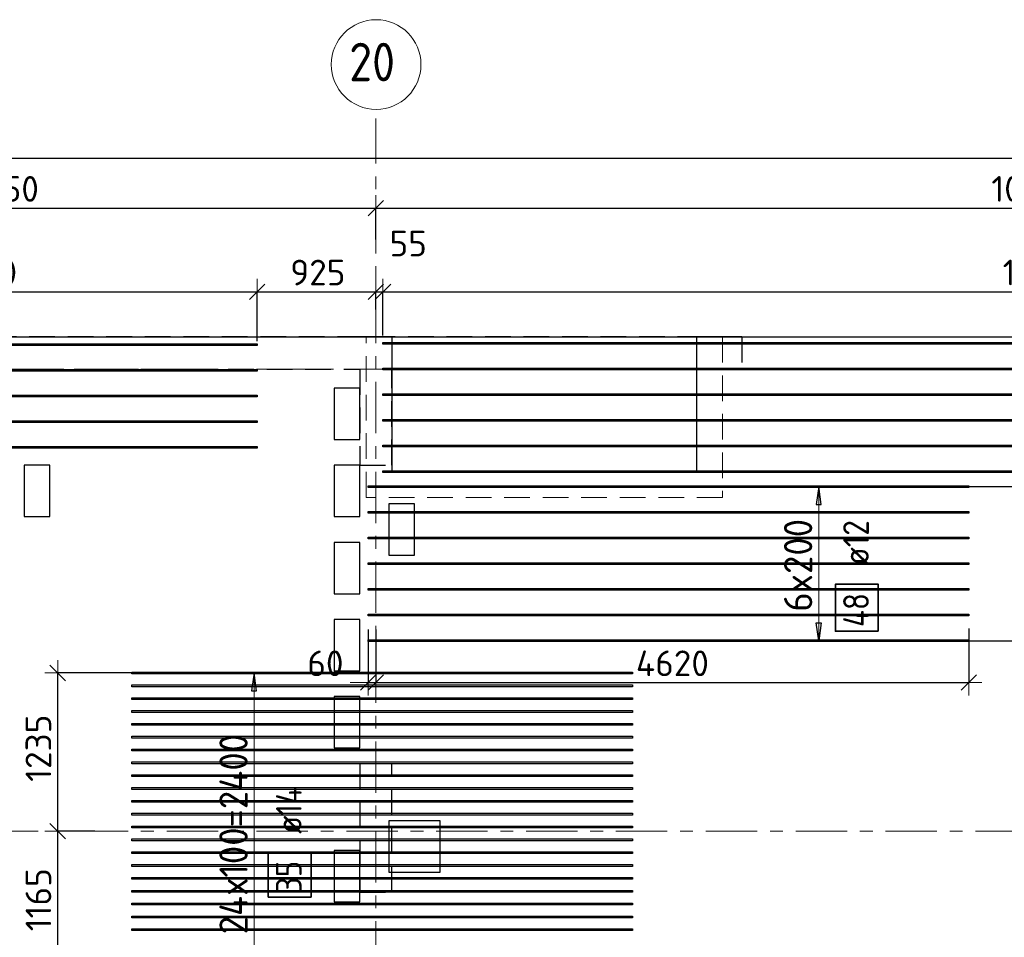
# Model space of a CAD drawing. Header units: metres. Extents: x -38 to 100, y -15 to 19.
# Tile 32 of 63: x 48.73 to 56.4, y 11.97 to 19.12. Entities that reach past the tile are written whole.
import ezdxf

# ---------------------------------------------------------------- set-up
doc = ezdxf.new("R2010")
doc.units = ezdxf.units.M
doc.header["$PDMODE"] = 65
for name, pattern in [('______11', [0.5, 0.4, -0.05, 0, -0.05]), ('______2', [0.27, 0.2, -0.07]), ('______5', [1.1, 0.8, -0.1, 0.1, -0.1])]:
    doc.linetypes.add(name, pattern=pattern)
for name, color, linetype, lineweight in [('XR$2$Осевая линия (1)', 7, '______5', 13), ('XR$2$Размерная линия (1)', 7, 'Continuous', 13), ('XR$3$Перекрытие (1)', 7, 'Continuous', 35), ('XR$3$Перекрытие (2)', 7, 'Continuous', 35), ('XR$3$Размерная линия (1)', 7, 'Continuous', 13), ('XR$5$Стена (1)', 7, 'Continuous', 35)]:
    doc.layers.add(name, color=color, linetype=linetype, lineweight=lineweight)
doc.layers.add('XR$3$Арм.стержн.Доп. Арм верхн.зоны Х', color=7, linetype='Continuous', lineweight=35, true_color=0x8c8cff)
doc.styles.add('ISOCPEUR', font='txt')
doc.dimstyles.new('DIMSTYLE_3', dxfattribs={"dimtxt": 0.2, "dimasz": 0.2, "dimexe": 0, "dimexo": 0, "dimgap": 0.1, "dimtad": 2, "dimdec": 0, "dimlfac": 1000, "dimrnd": 5, "dimzin": 12, "dimdsep": 46, "dimtxsty": 'ISOCPEUR', "dimblk1": 'ALL_ML_STRICH', "dimblk2": 'ALL_ML_STRICH', "dimsah": 1, "dimcen": 0, "dimclrd": 7, "dimclre": 256, "dimclrt": 7, "dimadec": 0, "dimazin": 0, "dimtfac": 1, "dimtdec": 0, "dimtix": 1, "dimtmove": 2, "dimatfit": 3, "dimfxl": 0, "dimtzin": 0, "dimlwd": 0, "dimlwe": -3, "dimarcsym": 0})
doc.dimstyles.new('DIMSTYLE_6', dxfattribs={"dimtxt": 0.2, "dimasz": 0.2, "dimexe": 0, "dimexo": 0, "dimgap": 0.1, "dimtad": 2, "dimdec": 0, "dimlfac": 1000, "dimrnd": 5, "dimzin": 12, "dimdsep": 46, "dimtxsty": 'ISOCPEUR', "dimblk1": 'ALL_ML_STRICH', "dimblk2": 'ALL_ML_STRICH', "dimsah": 1, "dimcen": 0, "dimclrd": 7, "dimclre": 256, "dimclrt": 7, "dimadec": 0, "dimazin": 0, "dimtfac": 1, "dimtdec": 0, "dimtix": 1, "dimtmove": 2, "dimatfit": 3, "dimfxl": 0, "dimtvp": 1.2, "dimtzin": 0, "dimlwd": 0, "dimlwe": -3, "dimarcsym": 0})
doc.dimstyles.new('DIMSTYLE_7', dxfattribs={"dimtxt": 0.2, "dimasz": 0.2, "dimexe": 0, "dimexo": 0, "dimgap": 0.1, "dimtad": 0, "dimdec": 0, "dimlfac": 1000, "dimrnd": 5, "dimzin": 12, "dimdsep": 46, "dimtxsty": 'ISOCPEUR', "dimblk1": 'ALL_ML_STRICH', "dimblk2": 'ALL_ML_STRICH', "dimsah": 1, "dimcen": 0, "dimclrd": 7, "dimclre": 256, "dimclrt": 7, "dimadec": 0, "dimazin": 0, "dimtfac": 1, "dimtdec": 0, "dimtix": 1, "dimtmove": 2, "dimatfit": 3, "dimfxl": 0, "dimtvp": 1.2, "dimtzin": 0, "dimlwd": 0, "dimlwe": -3, "dimarcsym": 0})

# ---------------------------------------------------------------- blocks, each defined once
blk = doc.blocks.new('ALL_ML_STRICH')
at = {"color": 0, "linetype": 'ByBlock', "lineweight": -2}
for p, q in [((0, -0.5), (0, 0.5)), ((-1, 0), (0.5, 0)), ((-0.3, -0.3), (0.3, 0.3))]:
    blk.add_line(p, q, dxfattribs=at)
blk = doc.blocks.new('*D19')
at = {"layer": 'DEFPOINTS', "color": 7, "linetype": 'Continuous', "lineweight": 13, "transparency": 33554687}
for p in [(0.5, 18.0429), (0.5, 17.9468), (61.6, 17.1197)]:
    blk.add_point(p, dxfattribs=at)
at = {"layer": 'XR$2$Размерная линия (1)', "color": 9, "linetype": 'Continuous', "lineweight": -2, "true_color": 0xc7c7c7, "transparency": 33554687}
for p, q in [((0.5, 17.9668), (0.5, 18.0429)), ((61.6, 17.1397), (61.6, 18.0429))]:
    blk.add_line(p, q, dxfattribs=at)
at = {"layer": 'XR$2$Размерная линия (1)', "color": 7, "linetype": 'Continuous', "lineweight": -2, "transparency": 33554687}
blk.add_line((0.5, 18.0429), (61.6, 18.0429), dxfattribs=at)
at = {"layer": 'XR$2$Размерная линия (1)', "color": 7, "linetype": 'Continuous', "lineweight": 13, "transparency": 33554687, "xscale": 0.2, "yscale": 0.2, "zscale": 0.2, "rotation": 180}
blk.add_blockref('ALL_ML_STRICH', (0.5, 18.0429), dxfattribs=at)
at = {"layer": 'XR$2$Размерная линия (1)', "color": 7, "linetype": 'Continuous', "lineweight": 13, "transparency": 33554687, "xscale": 0.2, "yscale": 0.2, "zscale": 0.2}
blk.add_blockref('ALL_ML_STRICH', (61.6, 18.0429), dxfattribs=at)
at = {"layer": 'XR$2$Размерная линия (1)', "color": 7, "linetype": 'Continuous', "lineweight": 13, "transparency": 33554687, "insert": (31.1, 18.1929), "char_height": 0.2, "width": 1, "attachment_point": 5, "style": 'ISOCPEUR'}
blk.add_mtext('\\A1;{61100}', dxfattribs=at)
blk = doc.blocks.new('*D31')
at = {"layer": 'DEFPOINTS', "color": 7, "linetype": 'Continuous', "lineweight": 13, "transparency": 33554687}
for p in [(45.65, 17.6528), (45.65, 17.6202), (51.5, 17.3896)]:
    blk.add_point(p, dxfattribs=at)
at = {"layer": 'XR$2$Размерная линия (1)', "color": 9, "linetype": 'Continuous', "lineweight": -2, "true_color": 0xc7c7c7, "transparency": 33554687}
for p, q in [((45.65, 17.6402), (45.65, 17.6528)), ((51.5, 17.4096), (51.5, 17.6528))]:
    blk.add_line(p, q, dxfattribs=at)
at = {"layer": 'XR$2$Размерная линия (1)', "color": 7, "linetype": 'Continuous', "lineweight": -2, "transparency": 33554687}
blk.add_line((45.65, 17.6528), (51.5, 17.6528), dxfattribs=at)
at = {"layer": 'XR$2$Размерная линия (1)', "color": 7, "linetype": 'Continuous', "lineweight": 13, "transparency": 33554687, "xscale": 0.2, "yscale": 0.2, "zscale": 0.2, "rotation": 180}
blk.add_blockref('ALL_ML_STRICH', (45.65, 17.6528), dxfattribs=at)
at = {"layer": 'XR$2$Размерная линия (1)', "color": 7, "linetype": 'Continuous', "lineweight": 13, "transparency": 33554687, "xscale": 0.2, "yscale": 0.2, "zscale": 0.2}
blk.add_blockref('ALL_ML_STRICH', (51.5, 17.6528), dxfattribs=at)
at = {"layer": 'XR$2$Размерная линия (1)', "color": 7, "linetype": 'Continuous', "lineweight": 13, "transparency": 33554687, "insert": (48.585, 17.8028), "char_height": 0.2, "width": 0.8, "attachment_point": 5, "style": 'ISOCPEUR'}
blk.add_mtext('\\A1;{5850}', dxfattribs=at)
blk = doc.blocks.new('*D32')
at = {"layer": 'DEFPOINTS', "color": 7, "linetype": 'Continuous', "lineweight": 13, "transparency": 33554687}
for p in [(51.5, 17.6528), (61.6, 17.4912), (51.5, 17.3896)]:
    blk.add_point(p, dxfattribs=at)
at = {"layer": 'XR$2$Размерная линия (1)', "color": 9, "linetype": 'Continuous', "lineweight": -2, "true_color": 0xc7c7c7, "transparency": 33554687}
for p, q in [((51.5, 17.4096), (51.5, 17.6528)), ((61.6, 17.5112), (61.6, 17.6528))]:
    blk.add_line(p, q, dxfattribs=at)
at = {"layer": 'XR$2$Размерная линия (1)', "color": 7, "linetype": 'Continuous', "lineweight": -2, "transparency": 33554687}
blk.add_line((51.5, 17.6528), (61.6, 17.6528), dxfattribs=at)
at = {"layer": 'XR$2$Размерная линия (1)', "color": 7, "linetype": 'Continuous', "lineweight": 13, "transparency": 33554687, "xscale": 0.2, "yscale": 0.2, "zscale": 0.2, "rotation": 180}
blk.add_blockref('ALL_ML_STRICH', (51.5, 17.6528), dxfattribs=at)
at = {"layer": 'XR$2$Размерная линия (1)', "color": 7, "linetype": 'Continuous', "lineweight": 13, "transparency": 33554687, "xscale": 0.2, "yscale": 0.2, "zscale": 0.2}
blk.add_blockref('ALL_ML_STRICH', (61.6, 17.6528), dxfattribs=at)
at = {"layer": 'XR$2$Размерная линия (1)', "color": 7, "linetype": 'Continuous', "lineweight": 13, "transparency": 33554687, "insert": (56.6, 17.8028), "char_height": 0.2, "width": 1, "attachment_point": 5, "style": 'ISOCPEUR'}
blk.add_mtext('\\A1;{10100}', dxfattribs=at)
blk = doc.blocks.new('*D184')
at = {"layer": 'DEFPOINTS', "color": 7, "linetype": 'Continuous', "lineweight": 13, "transparency": 33554687}
for p in [(46.2656, 17.0014), (46.2656, 16.596), (50.5756, 16.596)]:
    blk.add_point(p, dxfattribs=at)
at = {"layer": 'XR$3$Размерная линия (1)', "color": 9, "linetype": 'Continuous', "lineweight": -2, "true_color": 0xc7c7c7, "transparency": 33554687}
for p, q in [((46.2656, 16.616), (46.2656, 17.0014)), ((50.5756, 16.616), (50.5756, 17.0014))]:
    blk.add_line(p, q, dxfattribs=at)
at = {"layer": 'XR$3$Размерная линия (1)', "color": 7, "linetype": 'Continuous', "lineweight": -2, "transparency": 33554687}
blk.add_line((46.2656, 17.0014), (50.5756, 17.0014), dxfattribs=at)
at = {"layer": 'XR$3$Размерная линия (1)', "color": 7, "linetype": 'Continuous', "lineweight": 13, "transparency": 33554687, "xscale": 0.2, "yscale": 0.2, "zscale": 0.2, "rotation": 180}
blk.add_blockref('ALL_ML_STRICH', (46.2656, 17.0014), dxfattribs=at)
at = {"layer": 'XR$3$Размерная линия (1)', "color": 7, "linetype": 'Continuous', "lineweight": 13, "transparency": 33554687, "xscale": 0.2, "yscale": 0.2, "zscale": 0.2}
blk.add_blockref('ALL_ML_STRICH', (50.5756, 17.0014), dxfattribs=at)
at = {"layer": 'XR$3$Размерная линия (1)', "color": 7, "linetype": 'Continuous', "lineweight": 13, "transparency": 33554687, "insert": (48.4406, 17.1514), "char_height": 0.2, "width": 0.8, "attachment_point": 5, "style": 'ISOCPEUR'}
blk.add_mtext('\\A1;{4310}', dxfattribs=at)
blk = doc.blocks.new('*D185')
at = {"layer": 'DEFPOINTS', "color": 7, "linetype": 'Continuous', "lineweight": 13, "transparency": 33554687}
for p in [(50.5756, 17.0014), (51.5, 16.8433), (50.5756, 16.596)]:
    blk.add_point(p, dxfattribs=at)
at = {"layer": 'XR$3$Размерная линия (1)', "color": 9, "linetype": 'Continuous', "lineweight": -2, "true_color": 0xc7c7c7, "transparency": 33554687}
for p, q in [((50.5756, 16.616), (50.5756, 17.0014)), ((51.5, 16.8633), (51.5, 17.0014))]:
    blk.add_line(p, q, dxfattribs=at)
at = {"layer": 'XR$3$Размерная линия (1)', "color": 7, "linetype": 'Continuous', "lineweight": -2, "transparency": 33554687}
blk.add_line((50.5756, 17.0014), (51.5, 17.0014), dxfattribs=at)
at = {"layer": 'XR$3$Размерная линия (1)', "color": 7, "linetype": 'Continuous', "lineweight": 13, "transparency": 33554687, "xscale": 0.2, "yscale": 0.2, "zscale": 0.2, "rotation": 180}
blk.add_blockref('ALL_ML_STRICH', (50.5756, 17.0014), dxfattribs=at)
at = {"layer": 'XR$3$Размерная линия (1)', "color": 7, "linetype": 'Continuous', "lineweight": 13, "transparency": 33554687, "xscale": 0.2, "yscale": 0.2, "zscale": 0.2}
blk.add_blockref('ALL_ML_STRICH', (51.5, 17.0014), dxfattribs=at)
at = {"layer": 'XR$3$Размерная линия (1)', "color": 7, "linetype": 'Continuous', "lineweight": 13, "transparency": 33554687, "insert": (51.0478, 17.1514), "char_height": 0.2, "width": 0.6, "attachment_point": 5, "style": 'ISOCPEUR'}
blk.add_mtext('\\A1;{925}', dxfattribs=at)
blk = doc.blocks.new('*D186')
at = {"layer": 'DEFPOINTS', "color": 7, "linetype": 'Continuous', "lineweight": 13, "transparency": 33554687}
for p in [(51.5, 17.0014), (51.5, 16.8433), (51.5551, 16.64)]:
    blk.add_point(p, dxfattribs=at)
at = {"layer": 'XR$3$Размерная линия (1)', "color": 9, "linetype": 'Continuous', "lineweight": -2, "true_color": 0xc7c7c7, "transparency": 33554687}
for p, q in [((51.5, 16.8633), (51.5, 17.0014)), ((51.5551, 16.66), (51.5551, 17.0014))]:
    blk.add_line(p, q, dxfattribs=at)
at = {"layer": 'XR$3$Размерная линия (1)', "color": 7, "linetype": 'Continuous', "lineweight": -2, "transparency": 33554687}
blk.add_line((51.5, 17.0014), (51.5551, 17.0014), dxfattribs=at)
at = {"layer": 'XR$3$Размерная линия (1)', "color": 7, "linetype": 'Continuous', "lineweight": 13, "transparency": 33554687, "xscale": 0.2, "yscale": 0.2, "zscale": 0.2}
blk.add_blockref('ALL_ML_STRICH', (51.5551, 17.0014), dxfattribs=at)
at = {"layer": 'XR$3$Размерная линия (1)', "color": 7, "linetype": 'Continuous', "lineweight": 13, "transparency": 33554687, "xscale": 0.2, "yscale": 0.2, "zscale": 0.2, "rotation": 180}
blk.add_blockref('ALL_ML_STRICH', (51.5, 17.0014), dxfattribs=at)
at = {"layer": 'XR$3$Размерная линия (1)', "color": 7, "linetype": 'Continuous', "lineweight": 13, "transparency": 33554687, "insert": (51.7516, 17.377), "char_height": 0.2, "width": 0.4, "attachment_point": 5, "style": 'ISOCPEUR'}
blk.add_mtext('\\A1;{55}', dxfattribs=at)
blk = doc.blocks.new('*D187')
at = {"layer": 'DEFPOINTS', "color": 7, "linetype": 'Continuous', "lineweight": 13, "transparency": 33554687}
for p in [(51.5551, 17.0014), (51.5551, 16.64), (61.8051, 16.64)]:
    blk.add_point(p, dxfattribs=at)
at = {"layer": 'XR$3$Размерная линия (1)', "color": 9, "linetype": 'Continuous', "lineweight": -2, "true_color": 0xc7c7c7, "transparency": 33554687}
for p, q in [((51.5551, 16.66), (51.5551, 17.0014)), ((61.8051, 16.66), (61.8051, 17.0014))]:
    blk.add_line(p, q, dxfattribs=at)
at = {"layer": 'XR$3$Размерная линия (1)', "color": 7, "linetype": 'Continuous', "lineweight": -2, "transparency": 33554687}
blk.add_line((51.5551, 17.0014), (61.8051, 17.0014), dxfattribs=at)
at = {"layer": 'XR$3$Размерная линия (1)', "color": 7, "linetype": 'Continuous', "lineweight": 13, "transparency": 33554687, "xscale": 0.2, "yscale": 0.2, "zscale": 0.2, "rotation": 180}
blk.add_blockref('ALL_ML_STRICH', (51.5551, 17.0014), dxfattribs=at)
at = {"layer": 'XR$3$Размерная линия (1)', "color": 7, "linetype": 'Continuous', "lineweight": 13, "transparency": 33554687, "xscale": 0.2, "yscale": 0.2, "zscale": 0.2}
blk.add_blockref('ALL_ML_STRICH', (61.8051, 17.0014), dxfattribs=at)
at = {"layer": 'XR$3$Размерная линия (1)', "color": 7, "linetype": 'Continuous', "lineweight": 13, "transparency": 33554687, "insert": (56.7101, 17.1514), "char_height": 0.2, "width": 1, "attachment_point": 5, "style": 'ISOCPEUR'}
blk.add_mtext('\\A1;{10250}', dxfattribs=at)
blk = doc.blocks.new('*D190')
at = {"layer": 'DEFPOINTS', "color": 7, "linetype": 'Continuous', "lineweight": 13, "transparency": 33554687}
for p in [(56.0197, 14.2837), (56.8477, 12.8), (57.0184, 12.8)]:
    blk.add_point(p, dxfattribs=at)
at = {"layer": 'XR$3$Размерная линия (1)', "color": 9, "linetype": 'Continuous', "lineweight": -2, "true_color": 0xc7c7c7, "transparency": 33554687}
for p, q in [((56.0397, 14.2837), (57.0184, 14.2837)), ((56.8677, 12.8), (57.0184, 12.8))]:
    blk.add_line(p, q, dxfattribs=at)
at = {"layer": 'XR$3$Размерная линия (1)', "color": 7, "linetype": 'Continuous', "lineweight": -2, "transparency": 33554687}
blk.add_line((57.0184, 12.8), (57.0184, 14.2837), dxfattribs=at)
at = {"layer": 'XR$3$Размерная линия (1)', "color": 7, "linetype": 'Continuous', "lineweight": 13, "transparency": 33554687, "xscale": 0.2, "yscale": 0.2, "zscale": 0.2}
for p, rotation in [((57.0184, 14.2837), 90), ((57.0184, 12.8), 270)]:
    blk.add_blockref('ALL_ML_STRICH', p, dxfattribs=dict(at, rotation=rotation))
at = {"layer": 'XR$3$Размерная линия (1)', "color": 7, "linetype": 'Continuous', "lineweight": 13, "transparency": 33554687, "insert": (56.8684, 13.5618), "char_height": 0.2, "width": 0.8, "attachment_point": 5, "rotation": 90, "style": 'ISOCPEUR'}
blk.add_mtext('\\A1;{1485}', dxfattribs=at)
blk = doc.blocks.new('*D191')
at = {"layer": 'DEFPOINTS', "color": 7, "linetype": 'Continuous', "lineweight": 13, "transparency": 33554687}
for p in [(56.047, 15.4837), (56.0197, 14.2837), (57.0184, 14.2837)]:
    blk.add_point(p, dxfattribs=at)
at = {"layer": 'XR$3$Размерная линия (1)', "color": 9, "linetype": 'Continuous', "lineweight": -2, "true_color": 0xc7c7c7, "transparency": 33554687}
for p, q in [((56.067, 15.4837), (57.0184, 15.4837)), ((56.0397, 14.2837), (57.0184, 14.2837))]:
    blk.add_line(p, q, dxfattribs=at)
at = {"layer": 'XR$3$Размерная линия (1)', "color": 7, "linetype": 'Continuous', "lineweight": -2, "transparency": 33554687}
blk.add_line((57.0184, 14.2837), (57.0184, 15.4837), dxfattribs=at)
at = {"layer": 'XR$3$Размерная линия (1)', "color": 7, "linetype": 'Continuous', "lineweight": 13, "transparency": 33554687, "xscale": 0.2, "yscale": 0.2, "zscale": 0.2}
for p, rotation in [((57.0184, 15.4837), 90), ((57.0184, 14.2837), 270)]:
    blk.add_blockref('ALL_ML_STRICH', p, dxfattribs=dict(at, rotation=rotation))
at = {"layer": 'XR$3$Размерная линия (1)', "color": 7, "linetype": 'Continuous', "lineweight": 13, "transparency": 33554687, "insert": (56.8684, 14.9137), "char_height": 0.2, "width": 0.8, "attachment_point": 5, "rotation": 90, "style": 'ISOCPEUR'}
blk.add_mtext('\\A1;{1200}', dxfattribs=at)
blk = doc.blocks.new('*D192')
at = {"layer": 'DEFPOINTS', "color": 7, "linetype": 'Continuous', "lineweight": 13, "transparency": 33554687}
for p in [(57.0753, 15.6), (56.047, 15.4837), (57.0184, 15.4837)]:
    blk.add_point(p, dxfattribs=at)
at = {"layer": 'XR$3$Размерная линия (1)', "color": 9, "linetype": 'Continuous', "lineweight": -2, "true_color": 0xc7c7c7, "transparency": 33554687}
for p, q in [((57.0553, 15.6), (57.0184, 15.6)), ((56.067, 15.4837), (57.0184, 15.4837))]:
    blk.add_line(p, q, dxfattribs=at)
at = {"layer": 'XR$3$Размерная линия (1)', "color": 7, "linetype": 'Continuous', "lineweight": -2, "transparency": 33554687}
blk.add_line((57.0184, 15.4837), (57.0184, 15.6), dxfattribs=at)
at = {"layer": 'XR$3$Размерная линия (1)', "color": 7, "linetype": 'Continuous', "lineweight": 13, "transparency": 33554687, "xscale": 0.2, "yscale": 0.2, "zscale": 0.2}
for p, rotation in [((57.0184, 15.6), 90), ((57.0184, 15.4837), 270)]:
    blk.add_blockref('ALL_ML_STRICH', p, dxfattribs=dict(at, rotation=rotation))
at = {"layer": 'XR$3$Размерная линия (1)', "color": 7, "linetype": 'Continuous', "lineweight": 13, "transparency": 33554687, "insert": (57.316, 15.2842), "char_height": 0.2, "width": 0.6, "attachment_point": 5, "rotation": 90, "style": 'ISOCPEUR'}
blk.add_mtext('\\A1;{115}', dxfattribs=at)
blk = doc.blocks.new('*D197')
at = {"layer": 'DEFPOINTS', "color": 7, "linetype": 'Continuous', "lineweight": 13, "transparency": 33554687}
for p in [(49.3312, 12.8), (49.0209, 11.6326), (49.6993, 11.6326)]:
    blk.add_point(p, dxfattribs=at)
at = {"layer": 'XR$3$Размерная линия (1)', "color": 9, "linetype": 'Continuous', "lineweight": -2, "true_color": 0xc7c7c7, "transparency": 33554687}
for p, q in [((49.3112, 12.8), (49.0209, 12.8)), ((49.6793, 11.6326), (49.0209, 11.6326))]:
    blk.add_line(p, q, dxfattribs=at)
at = {"layer": 'XR$3$Размерная линия (1)', "color": 7, "linetype": 'Continuous', "lineweight": -2, "transparency": 33554687}
blk.add_line((49.0209, 11.6326), (49.0209, 12.8), dxfattribs=at)
at = {"layer": 'XR$3$Размерная линия (1)', "color": 7, "linetype": 'Continuous', "lineweight": 13, "transparency": 33554687, "xscale": 0.2, "yscale": 0.2, "zscale": 0.2}
for p, rotation in [((49.0209, 12.8), 90), ((49.0209, 11.6326), 270)]:
    blk.add_blockref('ALL_ML_STRICH', p, dxfattribs=dict(at, rotation=rotation))
at = {"layer": 'XR$3$Размерная линия (1)', "color": 7, "linetype": 'Continuous', "lineweight": 13, "transparency": 33554687, "insert": (48.8709, 12.2663), "char_height": 0.2, "width": 0.8, "attachment_point": 5, "rotation": 90, "style": 'ISOCPEUR'}
blk.add_mtext('\\A1;{1165}', dxfattribs=at)
blk = doc.blocks.new('*D198')
at = {"layer": 'DEFPOINTS', "color": 7, "linetype": 'Continuous', "lineweight": 13, "transparency": 33554687}
for p in [(49.7022, 14.0326), (49.0209, 12.8), (49.3312, 12.8)]:
    blk.add_point(p, dxfattribs=at)
at = {"layer": 'XR$3$Размерная линия (1)', "color": 9, "linetype": 'Continuous', "lineweight": -2, "true_color": 0xc7c7c7, "transparency": 33554687}
for p, q in [((49.6822, 14.0326), (49.0209, 14.0326)), ((49.3112, 12.8), (49.0209, 12.8))]:
    blk.add_line(p, q, dxfattribs=at)
at = {"layer": 'XR$3$Размерная линия (1)', "color": 7, "linetype": 'Continuous', "lineweight": -2, "transparency": 33554687}
blk.add_line((49.0209, 12.8), (49.0209, 14.0326), dxfattribs=at)
at = {"layer": 'XR$3$Размерная линия (1)', "color": 7, "linetype": 'Continuous', "lineweight": 13, "transparency": 33554687, "xscale": 0.2, "yscale": 0.2, "zscale": 0.2}
for p, rotation in [((49.0209, 14.0326), 90), ((49.0209, 12.8), 270)]:
    blk.add_blockref('ALL_ML_STRICH', p, dxfattribs=dict(at, rotation=rotation))
at = {"layer": 'XR$3$Размерная линия (1)', "color": 7, "linetype": 'Continuous', "lineweight": 13, "transparency": 33554687, "insert": (48.8709, 13.4463), "char_height": 0.2, "width": 0.8, "attachment_point": 5, "rotation": 90, "style": 'ISOCPEUR'}
blk.add_mtext('\\A1;{1235}', dxfattribs=at)
blk = doc.blocks.new('*D207')
at = {"layer": 'DEFPOINTS', "color": 7, "linetype": 'Continuous', "lineweight": 13, "transparency": 33554687}
for p in [(51.4392, 14.3905), (51.5, 14.3905), (51.4392, 13.9578)]:
    blk.add_point(p, dxfattribs=at)
at = {"layer": 'XR$3$Размерная линия (1)', "color": 9, "linetype": 'Continuous', "lineweight": -2, "true_color": 0xc7c7c7, "transparency": 33554687}
for p, q in [((51.4392, 14.3705), (51.4392, 13.9578)), ((51.5, 14.3705), (51.5, 13.9578))]:
    blk.add_line(p, q, dxfattribs=at)
at = {"layer": 'XR$3$Размерная линия (1)', "color": 7, "linetype": 'Continuous', "lineweight": -2, "transparency": 33554687}
blk.add_line((51.4392, 13.9578), (51.5, 13.9578), dxfattribs=at)
at = {"layer": 'XR$3$Размерная линия (1)', "color": 7, "linetype": 'Continuous', "lineweight": 13, "transparency": 33554687, "xscale": 0.2, "yscale": 0.2, "zscale": 0.2}
blk.add_blockref('ALL_ML_STRICH', (51.5, 13.9578), dxfattribs=at)
at = {"layer": 'XR$3$Размерная линия (1)', "color": 7, "linetype": 'Continuous', "lineweight": 13, "transparency": 33554687, "xscale": 0.2, "yscale": 0.2, "zscale": 0.2, "rotation": 180}
blk.add_blockref('ALL_ML_STRICH', (51.4392, 13.9578), dxfattribs=at)
at = {"layer": 'XR$3$Размерная линия (1)', "color": 7, "linetype": 'Continuous', "lineweight": 13, "transparency": 33554687, "insert": (51.1067, 14.1076), "char_height": 0.2, "width": 0.4, "attachment_point": 5, "style": 'ISOCPEUR'}
blk.add_mtext('\\A1;{60}', dxfattribs=at)
blk = doc.blocks.new('*D208')
at = {"layer": 'DEFPOINTS', "color": 7, "linetype": 'Continuous', "lineweight": 13, "transparency": 33554687}
for p in [(51.5, 14.3905), (56.1192, 14.3994), (51.5, 13.9578)]:
    blk.add_point(p, dxfattribs=at)
at = {"layer": 'XR$3$Размерная линия (1)', "color": 9, "linetype": 'Continuous', "lineweight": -2, "true_color": 0xc7c7c7, "transparency": 33554687}
for p, q in [((51.5, 14.3705), (51.5, 13.9578)), ((56.1192, 14.3794), (56.1192, 13.9578))]:
    blk.add_line(p, q, dxfattribs=at)
at = {"layer": 'XR$3$Размерная линия (1)', "color": 7, "linetype": 'Continuous', "lineweight": -2, "transparency": 33554687}
blk.add_line((51.5, 13.9578), (56.1192, 13.9578), dxfattribs=at)
at = {"layer": 'XR$3$Размерная линия (1)', "color": 7, "linetype": 'Continuous', "lineweight": 13, "transparency": 33554687, "xscale": 0.2, "yscale": 0.2, "zscale": 0.2, "rotation": 180}
blk.add_blockref('ALL_ML_STRICH', (51.5, 13.9578), dxfattribs=at)
at = {"layer": 'XR$3$Размерная линия (1)', "color": 7, "linetype": 'Continuous', "lineweight": 13, "transparency": 33554687, "xscale": 0.2, "yscale": 0.2, "zscale": 0.2}
blk.add_blockref('ALL_ML_STRICH', (56.1192, 13.9578), dxfattribs=at)
at = {"layer": 'XR$3$Размерная линия (1)', "color": 7, "linetype": 'Continuous', "lineweight": 13, "transparency": 33554687, "insert": (53.8096, 14.1078), "char_height": 0.2, "width": 0.8, "attachment_point": 5, "style": 'ISOCPEUR'}
blk.add_mtext('\\A1;{4620}', dxfattribs=at)

msp = doc.modelspace()

# ---------------------------------------------------------------- linework, layer by layer
at = {"layer": 'XR$2$Осевая линия (1)', "color": 253, "linetype": '______11', "lineweight": 13, "true_color": 0xa0a0a0, "transparency": 33554687}
for p, q in [((51.5, 6.8), (51.5, 18.35)), ((-2.63, 16.4), (62.6, 16.4)), ((-2.63, 12.8), (62.6, 12.8))]:
    msp.add_line(p, q, dxfattribs=at)
at = {"layer": 'XR$2$Осевая линия (1)', "color": 7, "linetype": 'Continuous', "lineweight": 13, "transparency": 33554687}
msp.add_circle((51.5018, 18.7712), 0.3493, dxfattribs=at)
at = {"layer": 'XR$3$Арм.стержн.Доп. Арм верхн.зоны Х', "color": 253, "linetype": 'Continuous', "lineweight": -3, "true_color": 0xa0a0a0, "transparency": 33554687}
for p, q in [((54.9491, 15.4837), (54.8491, 15.4837)), ((54.9491, 15.4837), (55.0491, 15.4837)), ((54.9491, 14.2837), (54.8491, 14.2837)), ((54.9491, 14.2837), (55.0491, 14.2837)), ((50.5507, 14.0326), (50.4507, 14.0326)), ((50.5507, 14.0326), (50.6507, 14.0326))]:
    msp.add_line(p, q, dxfattribs=at)
at = {"layer": 'XR$3$Арм.стержн.Доп. Арм верхн.зоны Х', "color": 7, "linetype": 'Continuous', "lineweight": 25, "transparency": 33554687}
for p, q in [((54.9491, 15.4837), (54.9291, 15.3437)), ((54.9691, 15.3437), (54.9491, 15.4837)), ((54.9291, 15.3437), (54.9691, 15.3437)), ((54.9491, 14.2837), (54.9291, 14.4237)), ((54.9291, 14.4237), (54.9691, 14.4237)), ((54.9691, 14.4237), (54.9491, 14.2837)), ((50.5507, 14.0326), (50.5307, 13.8926)), ((50.5707, 13.8926), (50.5507, 14.0326)), ((50.5307, 13.8926), (50.5707, 13.8926))]:
    msp.add_line(p, q, dxfattribs=at)
at = {"layer": 'XR$3$Арм.стержн.Доп. Арм верхн.зоны Х', "color": 7, "linetype": 'Continuous', "lineweight": 13, "transparency": 33554687}
for p, q in [((54.9491, 15.4837), (54.9491, 15.4837)), ((54.9491, 14.2837), (54.9491, 15.4837)), ((54.9491, 14.2837), (54.9491, 14.2837)), ((50.5507, 14.0326), (50.5507, 14.0326)), ((50.5507, 11.6326), (50.5507, 14.0326))]:
    msp.add_line(p, q, dxfattribs=at)
at = {"layer": 'XR$3$Арм.стержн.Доп. Арм верхн.зоны Х', "color": 34, "linetype": 'Continuous', "lineweight": 25, "transparency": 33554687}
for points in [[(50.5756, 16.584), (46.2656, 16.584), (46.2656, 16.596), (50.5756, 16.596), (50.5756, 16.584)], [(50.5756, 16.384), (46.2656, 16.384), (46.2656, 16.396), (50.5756, 16.396), (50.5756, 16.384)], [(50.5756, 16.184), (46.2656, 16.184), (46.2656, 16.196), (50.5756, 16.196), (50.5756, 16.184)], [(50.5756, 15.984), (46.2656, 15.984), (46.2656, 15.996), (50.5756, 15.996), (50.5756, 15.984)], [(50.5756, 15.784), (46.2656, 15.784), (46.2656, 15.796), (50.5756, 15.796), (50.5756, 15.784)], [(56.1192, 15.4777), (51.4392, 15.4777), (51.4392, 15.4897), (56.1192, 15.4897), (56.1192, 15.4777)], [(56.1192, 15.2777), (51.4392, 15.2777), (51.4392, 15.2897), (56.1192, 15.2897), (56.1192, 15.2777)], [(56.1192, 15.0777), (51.4392, 15.0777), (51.4392, 15.0897), (56.1192, 15.0897), (56.1192, 15.0777)], [(56.1192, 14.8777), (51.4392, 14.8777), (51.4392, 14.8897), (56.1192, 14.8897), (56.1192, 14.8777)], [(56.1192, 14.6777), (51.4392, 14.6777), (51.4392, 14.6897), (56.1192, 14.6897), (56.1192, 14.6777)], [(56.1192, 14.4777), (51.4392, 14.4777), (51.4392, 14.4897), (56.1192, 14.4897), (56.1192, 14.4777)], [(56.1192, 14.2777), (51.4392, 14.2777), (51.4392, 14.2897), (56.1192, 14.2897), (56.1192, 14.2777)]]:
    msp.add_lwpolyline(points, dxfattribs=at)
at = {"layer": 'XR$3$Арм.стержн.Доп. Арм верхн.зоны Х', "color": 7, "linetype": 'Continuous', "lineweight": 25, "transparency": 33554687}
for points in [[(61.8051, 16.593), (51.5551, 16.593), (51.5551, 16.607), (61.8051, 16.607), (61.8051, 16.593)], [(61.8051, 16.393), (51.5551, 16.393), (51.5551, 16.407), (61.8051, 16.407), (61.8051, 16.393)], [(61.8051, 16.193), (51.5551, 16.193), (51.5551, 16.207), (61.8051, 16.207), (61.8051, 16.193)], [(61.8051, 15.993), (51.5551, 15.993), (51.5551, 16.007), (61.8051, 16.007), (61.8051, 15.993)], [(61.8051, 15.793), (51.5551, 15.793), (51.5551, 15.807), (61.8051, 15.807), (61.8051, 15.793)], [(61.8051, 15.593), (51.5551, 15.593), (51.5551, 15.607), (61.8051, 15.607), (61.8051, 15.593)], [(53.4985, 14.0256), (49.5985, 14.0256), (49.5985, 14.0396), (53.4985, 14.0396), (53.4985, 14.0256)], [(53.4985, 13.9256), (49.5985, 13.9256), (49.5985, 13.9396), (53.4985, 13.9396), (53.4985, 13.9256)], [(53.4985, 13.8256), (49.5985, 13.8256), (49.5985, 13.8396), (53.4985, 13.8396), (53.4985, 13.8256)], [(53.4985, 13.7256), (49.5985, 13.7256), (49.5985, 13.7396), (53.4985, 13.7396), (53.4985, 13.7256)], [(53.4985, 13.6256), (49.5985, 13.6256), (49.5985, 13.6396), (53.4985, 13.6396), (53.4985, 13.6256)], [(53.4985, 13.5256), (49.5985, 13.5256), (49.5985, 13.5396), (53.4985, 13.5396), (53.4985, 13.5256)], [(53.4985, 13.4256), (49.5985, 13.4256), (49.5985, 13.4396), (53.4985, 13.4396), (53.4985, 13.4256)], [(53.4985, 13.3256), (49.5985, 13.3256), (49.5985, 13.3396), (53.4985, 13.3396), (53.4985, 13.3256)], [(53.4985, 13.2256), (49.5985, 13.2256), (49.5985, 13.2396), (53.4985, 13.2396), (53.4985, 13.2256)], [(53.4985, 13.1256), (49.5985, 13.1256), (49.5985, 13.1396), (53.4985, 13.1396), (53.4985, 13.1256)], [(53.4985, 13.0256), (49.5985, 13.0256), (49.5985, 13.0396), (53.4985, 13.0396), (53.4985, 13.0256)], [(53.4985, 12.9256), (49.5985, 12.9256), (49.5985, 12.9396), (53.4985, 12.9396), (53.4985, 12.9256)], [(53.4985, 12.8256), (49.5985, 12.8256), (49.5985, 12.8396), (53.4985, 12.8396), (53.4985, 12.8256)], [(53.4985, 12.7256), (49.5985, 12.7256), (49.5985, 12.7396), (53.4985, 12.7396), (53.4985, 12.7256)], [(53.4985, 12.6256), (49.5985, 12.6256), (49.5985, 12.6396), (53.4985, 12.6396), (53.4985, 12.6256)], [(53.4985, 12.5256), (49.5985, 12.5256), (49.5985, 12.5396), (53.4985, 12.5396), (53.4985, 12.5256)], [(53.4985, 12.4256), (49.5985, 12.4256), (49.5985, 12.4396), (53.4985, 12.4396), (53.4985, 12.4256)], [(53.4985, 12.3256), (49.5985, 12.3256), (49.5985, 12.3396), (53.4985, 12.3396), (53.4985, 12.3256)], [(53.4985, 12.2256), (49.5985, 12.2256), (49.5985, 12.2396), (53.4985, 12.2396), (53.4985, 12.2256)], [(53.4985, 12.1256), (49.5985, 12.1256), (49.5985, 12.1396), (53.4985, 12.1396), (53.4985, 12.1256)], [(53.4985, 12.0256), (49.5985, 12.0256), (49.5985, 12.0396), (53.4985, 12.0396), (53.4985, 12.0256)]]:
    msp.add_lwpolyline(points, dxfattribs=at)
at = {"layer": 'XR$3$Арм.стержн.Доп. Арм верхн.зоны Х', "color": 7, "linetype": 'Continuous', "lineweight": 35, "transparency": 33554687}
for points in [[(55.4134, 14.357), (55.4134, 14.7236), (55.08, 14.7236), (55.08, 14.357), (55.4134, 14.357)], [(50.9949, 12.2865), (50.9949, 12.6331), (50.6615, 12.6331), (50.6615, 12.2865), (50.9949, 12.2865)]]:
    msp.add_lwpolyline(points, dxfattribs=at)
at = {"layer": 'XR$3$Перекрытие (1)', "color": 7, "linetype": 'Continuous', "lineweight": 25, "transparency": 33554687}
for p, q in [((48.5105, 16.65), (51.625, 16.65)), ((51.625, 16.65), (51.625, 15.6)), ((54, 15.6), (54, 16.65)), ((54, 16.65), (61.85, 16.65)), ((51.175, 16.25), (51.175, 15.85)), ((51.375, 16.25), (51.175, 16.25)), ((51.375, 15.85), (51.375, 16.25)), ((51.175, 15.85), (51.375, 15.85)), ((48.7605, 15.65), (48.7605, 15.25)), ((48.9605, 15.65), (48.7605, 15.65)), ((48.9605, 15.25), (48.9605, 15.65)), ((51.175, 15.65), (51.175, 15.25)), ((51.375, 15.65), (51.175, 15.65)), ((51.375, 15.25), (51.375, 15.65)), ((51.625, 15.6), (54, 15.6)), ((51.6, 15.35), (51.6, 14.95)), ((51.8, 15.35), (51.6, 15.35)), ((51.8, 14.95), (51.8, 15.35)), ((48.7605, 15.25), (48.9605, 15.25)), ((51.175, 15.25), (51.375, 15.25)), ((51.175, 15.05), (51.175, 14.65)), ((51.375, 15.05), (51.175, 15.05)), ((51.375, 14.65), (51.375, 15.05)), ((51.6, 14.95), (51.8, 14.95)), ((51.175, 14.65), (51.375, 14.65)), ((51.175, 14.45), (51.175, 14.05)), ((51.375, 14.45), (51.175, 14.45)), ((51.375, 14.05), (51.375, 14.45)), ((51.175, 14.05), (51.375, 14.05)), ((51.175, 13.85), (51.175, 13.45)), ((51.375, 13.85), (51.175, 13.85)), ((51.375, 13.45), (51.375, 13.85)), ((51.175, 13.45), (51.375, 13.45)), ((51.6, 12.88), (51.6, 12.48)), ((52, 12.88), (51.6, 12.88)), ((52, 12.48), (52, 12.88)), ((51.175, 12.65), (51.175, 12.25)), ((51.375, 12.65), (51.175, 12.65)), ((51.375, 12.25), (51.375, 12.65)), ((51.6, 12.48), (52, 12.48)), ((51.175, 12.25), (51.375, 12.25))]:
    msp.add_line(p, q, dxfattribs=at)
at = {"layer": 'XR$3$Перекрытие (2)', "color": 7, "linetype": '______2', "lineweight": 18, "transparency": 33554687}
for p, q in [((51.425, 15.4), (51.425, 16.65)), ((54.2, 16.65), (54.2, 15.4)), ((54.2, 15.4), (51.425, 15.4))]:
    msp.add_line(p, q, dxfattribs=at)
at = {"layer": 'XR$3$Перекрытие (2)', "color": 7, "linetype": 'Continuous', "lineweight": 25, "transparency": 33554687}
msp.add_line((51.625, 16.65), (54, 16.65), dxfattribs=at)
at = {"layer": 'XR$5$Стена (1)', "color": 253, "linetype": '______2', "lineweight": -3, "true_color": 0xa0a0a0, "transparency": 33554687}
for p, q in [((51.4, 16.65), (45.85, 16.65)), ((51.6, 16.65), (51.4, 16.65)), ((54.05, 16.65), (51.6, 16.65)), ((54.05, 16.65), (54.25, 16.65)), ((54.25, 16.65), (54.05, 16.65)), ((54.3501, 16.65), (54.25, 16.65)), ((54.3501, 16.65), (54.3501, 16.4)), ((45.85, 16.4), (51.375, 16.4)), ((51.375, 16.4), (51.375, 15.65)), ((51.625, 15.65), (51.625, 16.4)), ((51.625, 16.4), (54.3501, 16.4)), ((51.375, 15.65), (51.625, 15.65)), ((51.375, 13.325), (51.375, 12.325)), ((51.625, 13.325), (51.375, 13.325)), ((51.625, 12.325), (51.625, 13.325)), ((51.375, 12.325), (51.625, 12.325))]:
    msp.add_line(p, q, dxfattribs=at)

# ---------------------------------------------------------------- texts
at = {"layer": 'XR$2$Осевая линия (1)', "color": 7, "linetype": 'Continuous', "lineweight": 13, "transparency": 33554687, "insert": (51.2918, 18.6407), "char_height": 0.3, "width": 0.550812, "attachment_point": 7, "style": 'ISOCPEUR'}
msp.add_mtext('\\W0.87;20', dxfattribs=at)
at = {"layer": 'XR$3$Арм.стержн.Доп. Арм верхн.зоны Х', "color": 7, "linetype": 'Continuous', "lineweight": 13, "transparency": 33554687, "char_height": 0.22, "attachment_point": 7, "rotation": 90, "style": 'ISOCPEUR'}
for s, insert, width in [('\\W0.95;6x200', (54.8991, 14.5097), 0.873359), ('\\W0.95;24x100=2400', (50.5007, 11.9966), 1.797355)]:
    msp.add_mtext(s, dxfattribs=dict(at, insert=insert, width=width))
at = {"layer": 'XR$3$Арм.стержн.Доп. Арм верхн.зоны Х', "color": 7, "linetype": 'Continuous', "lineweight": 25, "transparency": 33554687, "char_height": 0.2, "attachment_point": 7, "rotation": 90, "style": 'ISOCPEUR'}
for s, insert, width in [('\\W0.89; ø12 ', (55.34, 14.757), 0.749105), ('\\W0.88;48', (55.34, 14.3903), 0.387995), ('\\W0.89; ø14 ', (50.9215, 12.6665), 0.769432), ('\\W0.87;35', (50.9215, 12.3198), 0.367208)]:
    msp.add_mtext(s, dxfattribs=dict(at, insert=insert, width=width))

# ---------------------------------------------------------------- dimensions: what is measured, and where the dimension line sits
at = {"layer": 'XR$2$Размерная линия (1)', "color": 7, "linetype": 'Continuous', "lineweight": 13, "transparency": 33554687}
for base, p1, p2, picture, middle in [((61.6, 18.0429), (0.5, 17.9668), (61.6, 17.1397), '*D19', (31.1, 18.1929)), ((51.5, 17.6528), (45.65, 17.6402), (51.5, 17.4096), '*D31', (48.585, 17.8028)), ((61.6, 17.6528), (51.5, 17.4096), (61.6, 17.5112), '*D32', (56.6, 17.8028))]:
    dim = msp.add_linear_dim(base=base, p1=p1, p2=p2, dimstyle='DIMSTYLE_3', override={"dimpost": '<>', "dimclrd": 7, "dimclre": 9, "dimclrt": 7, "dimlwd": 0, "dimlwe": 65533}, dxfattribs=at)
    dim.commit()
    dim.dimension.update_dxf_attribs({"geometry": picture, "text_midpoint": middle, "dimtype": 160})
at = {"layer": 'XR$3$Размерная линия (1)', "color": 7, "linetype": 'Continuous', "lineweight": 13, "transparency": 33554687}
for base, p1, p2, dimstyle, picture, middle in [((51.5551, 17.0014), (51.5, 16.8633), (51.5551, 16.66), 'DIMSTYLE_6', '*D186', (51.7516, 17.377)), ((50.5756, 17.0014), (46.2656, 16.616), (50.5756, 16.616), 'DIMSTYLE_3', '*D184', (48.4406, 17.1514)), ((51.5, 17.0014), (50.5756, 16.616), (51.5, 16.8633), 'DIMSTYLE_3', '*D185', (51.0478, 17.1514)), ((61.8051, 17.0014), (51.5551, 16.66), (61.8051, 16.66), 'DIMSTYLE_3', '*D187', (56.7101, 17.1514)), ((51.5, 13.9578), (51.4392, 14.3705), (51.5, 14.3705), 'DIMSTYLE_6', '*D207', (51.1067, 14.1076)), ((56.1192, 13.9578), (51.5, 14.3705), (56.1192, 14.3794), 'DIMSTYLE_3', '*D208', (53.8096, 14.1078))]:
    dim = msp.add_linear_dim(base=base, p1=p1, p2=p2, dimstyle=dimstyle, override={"dimpost": '<>', "dimclrd": 7, "dimclre": 9, "dimclrt": 7, "dimlwd": 0, "dimlwe": 65533}, dxfattribs=at)
    dim.commit()
    dim.dimension.update_dxf_attribs({"geometry": picture, "text_midpoint": middle, "dimtype": 160})
for base, p1, p2, dimstyle, picture, middle in [((57.0184, 15.6), (56.067, 15.4837), (57.0553, 15.6), 'DIMSTYLE_7', '*D192', (57.316, 15.2842)), ((57.0184, 15.4837), (56.0397, 14.2837), (56.067, 15.4837), 'DIMSTYLE_3', '*D191', (56.8684, 14.9137)), ((57.0184, 14.2837), (56.8677, 12.8), (56.0397, 14.2837), 'DIMSTYLE_3', '*D190', (56.8684, 13.5618)), ((49.0209, 14.0326), (49.3112, 12.8), (49.6822, 14.0326), 'DIMSTYLE_3', '*D198', (48.8709, 13.4463)), ((49.0209, 12.8), (49.6793, 11.6326), (49.3112, 12.8), 'DIMSTYLE_3', '*D197', (48.8709, 12.2663))]:
    dim = msp.add_linear_dim(base=base, p1=p1, p2=p2, angle=90, dimstyle=dimstyle, override={"dimpost": '<>', "dimclrd": 7, "dimclre": 9, "dimclrt": 7, "dimlwd": 0, "dimlwe": 65533}, dxfattribs=at)
    dim.commit()
    dim.dimension.update_dxf_attribs({"geometry": picture, "text_midpoint": middle, "dimtype": 160})

doc.saveas('drawing.dxf')
